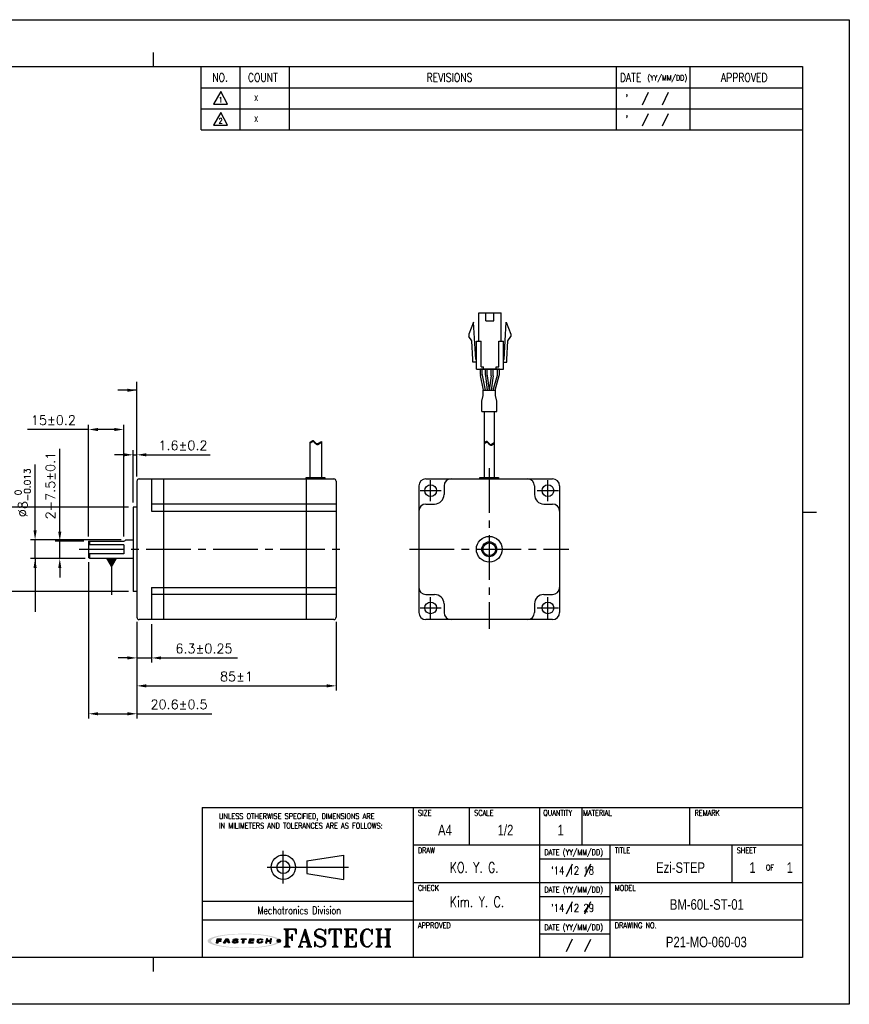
# Model space of a CAD drawing. Header units: millimetres. Extents: x 0 to 594, y 0 to 420.
# Tile 2 of 2: x 240 to 594, y 0 to 420. Entities that reach past the tile are written whole.
import ezdxf

# ---------------------------------------------------------------- set-up
doc = ezdxf.new("R2010")
doc.units = ezdxf.units.MM
doc.header["$PDSIZE"] = -1
doc.linetypes.add('CENTER2', pattern=[28.575, 19.05, -3.175, 3.175, -3.175])
doc.linetypes.add('HS', pattern=[0])
doc.layers.add('\\M+5B4D6\\M+5CAB5\\M+5CFDF', color=7, linetype='Continuous', lineweight=25)
for name, color, linetype in [('DIM', 3, 'Continuous'), ('LAYER_2', 1, 'Continuous'), ('LAYER_4', 3, 'Continuous'), ('SHEET', 1, 'Continuous')]:
    doc.layers.add(name, color=color, linetype=linetype)
doc.styles.add('SHB', font='romans.shx', dxfattribs={"width": 0.75, "bigfont": 'whgtxt.shx'})
doc.styles.add('SHEET1', font='ROMANS.SHX', dxfattribs={"width": 0.8, "height": 3})
doc.styles.add('SHEET2', font='txt', dxfattribs={"width": 0.8, "height": 3})
doc.styles.add('SHEET3', font='ROMANT.SHX', dxfattribs={"height": 3})
doc.styles.get("Standard").update_dxf_attribs({"font": 'txt.shx', "bigfont": 'whgtxt.shx'})
doc.dimstyles.new('ISO-25', dxfattribs={"dimtxt": 2.5, "dimasz": 2.5, "dimexe": 1.25, "dimexo": 0.625, "dimtad": 1, "dimtxsty": 'Standard', "dimcen": 2.5, "dimadec": 0, "dimazin": 0, "dimtfac": 1, "dimtmove": 0, "dimatfit": 3, "dimfxl": 0, "dimarcsym": 0})

# ---------------------------------------------------------------- blocks, each defined once
blk = doc.blocks.new('AI9-BLK2')
at = {"layer": 'LAYER_4'}
h = blk.add_hatch(color=12, dxfattribs=at)
edge = h.paths.add_edge_path()
edge.add_spline(control_points=[(66.5, 0), (66.5, -3.5), (61.3, -5.3), (58.7, -6.3), (52, -8.8), (44.8, -10), (37.7, -11), (17.3, -13.9), (-3.7, -14.1), (-24.3, -12.5), (-32.9, -11.8), (-41.6, -10.8), (-50, -8.9), (-54.9, -7.7), (-60.6, -6.4), (-64.7, -3.2), (-73, 3.4), (-52.4, 8.3), (-49.2, 9), (-40.6, 10.9), (-31.8, 11.9), (-23.1, 12.6), (-12.4, 13.4), (-1.5, 13.6), (9.2, 13.3), (19.1, 13), (29, 12.3), (38.8, 10.9), (45.7, 9.9), (52.7, 8.7), (59.3, 6.1), (61.8, 5.2), (66.5, 3.3), (66.5, 0), (66.6, -0.8), (73.6, -0.7), (73.6, 0), (73.5, 3.5), (68.7, 5.4), (66.1, 6.4), (59.6, 9), (52.6, 10.3), (45.8, 11.3), (24.9, 14.6), (3.4, 15.1), (-17.7, 14), (-27.4, 13.6), (-37.2, 12.7), (-46.8, 11.2), (-53.5, 10.1), (-60.4, 8.7), (-66.7, 6.1), (-69.1, 5.1), (-73.9, 3.1), (-73.6, -0.3), (-73.4, -3.7), (-68.1, -5.6), (-65.5, -6.6), (-58.9, -9.2), (-51.8, -10.4), (-44.8, -11.5), (-35, -13), (-25, -13.7), (-15.1, -14.2), (5.8, -15), (27.1, -14.4), (47.8, -11), (54.2, -9.9), (60.6, -8.6), (66.6, -6.1), (69.1, -5.1), (73.5, -3.2), (73.6, 0), (73.6, 0.8), (66.6, 0.9), (66.5, 0)], knot_values=[0, 0, 0, 0, 1, 1, 1, 2, 2, 2, 3, 3, 3, 4, 4, 4, 5, 5, 5, 6, 6, 6, 7, 7, 7, 8, 8, 8, 9, 9, 9, 10, 10, 10, 11, 11, 11, 12, 12, 12, 13, 13, 13, 14, 14, 14, 15, 15, 15, 16, 16, 16, 17, 17, 17, 18, 18, 18, 19, 19, 19, 20, 20, 20, 21, 21, 21, 22, 22, 22, 23, 23, 23, 24, 24, 24, 25, 25, 25, 25], degree=3, periodic=0)
blk = doc.blocks.new('AI9-BLK1')
at = {"layer": 'LAYER_4', "color": 7}
blk.add_blockref('AI9-BLK2', (0, 0), dxfattribs=at)
blk = doc.blocks.new('AI9-BLK3')
at = {"layer": 'LAYER_2'}
for points in [[(-55.6, -4.3), (-54.1, 4.2), (-45.8, 4.1), (-46, 2.8), (-51.9, 2.8), (-52.2, 0.7), (-46.8, 0.6), (-47, -0.8), (-52.4, -0.8), (-53.1, -4.3)], [(-41.4, -4.2), (-35.7, 4.2), (-32.1, 4.2), (-29.5, -4.1), (-32.2, -4.1), (-34.2, 2.7), (-38.7, -4.2)], [(-5.3, 4.2), (4.3, 4.1), (4.1, 2.7), (0.4, 2.7), (-0.8, -4.2), (-3.2, -4.2), (-2.1, 2.7), (-5.6, 2.7)], [(11.4, 4.2), (20, 4.1), (19.8, 2.8), (13.7, 2.8), (13.4, 0.8), (19, 0.7), (18.8, -0.6), (13.1, -0.6), (12.7, -2.7), (18.7, -2.8), (18.5, -4.2), (9.9, -4.2)], [(45, 4.2), (43.5, -4.1), (46, -4.2), (46.6, -0.6), (52.3, -0.7), (51.7, -4.2), (54.1, -4.2), (55.6, 4.2), (53.1, 4.2), (52.5, 0.8), (46.9, 0.8), (47.5, 4.2)]]:
    blk.add_hatch(color=12, dxfattribs=at).paths.add_polyline_path(points)
h = blk.add_hatch(color=12, dxfattribs=at)
edge = h.paths.add_edge_path()
edge.add_spline(control_points=[(-15.2, -1.5), (-15.2, -2.9), (-16.3, -2.9), (-17.5, -2.9), (-17.7, -2.9), (-18.2, -2.9), (-18.5, -2.9), (-20, -2.9), (-20.4, -2.7), (-20.4, -2.1), (-20.4, -1.9), (-20.4, -1.4), (-20.4, -1.4), (-20.4, -1.4), (-22.9, -1.4), (-22.9, -1.4), (-22.9, -1.4), (-22.9, -2.3), (-22.9, -2.5), (-22.9, -3.9), (-21.3, -4.3), (-19.8, -4.3), (-19.5, -4.3), (-17.1, -4.3), (-16.9, -4.3), (-14.1, -4.3), (-12.8, -3.1), (-12.8, -1.8), (-12.8, -1.7), (-12.8, -1.1), (-12.8, -1), (-12.8, 0.2), (-14.1, 0.7), (-16.1, 0.7), (-16.3, 0.7), (-17.5, 0.7), (-17.7, 0.7), (-19.1, 0.7), (-19.7, 0.9), (-19.6, 1.9), (-19.5, 2.9), (-18.4, 2.9), (-17.8, 2.9), (-17.6, 2.9), (-16.5, 2.9), (-16.2, 2.9), (-15, 2.9), (-14.8, 2.6), (-14.8, 2.3), (-14.8, 2.1), (-14.9, 1.7), (-14.9, 1.7), (-14.9, 1.7), (-12.3, 1.6), (-12.3, 1.6), (-12.3, 1.6), (-12.3, 2.6), (-12.3, 2.8), (-12.3, 3.9), (-14.1, 4.3), (-15.7, 4.3), (-16.8, 4.3), (-17.9, 4.3), (-18.2, 4.3), (-20.4, 4.3), (-22, 3.6), (-22.1, 2), (-22.1, 1.8), (-22.1, 1.3), (-22.1, 1.1), (-22.2, -0.1), (-20.7, -0.6), (-19.2, -0.6), (-19, -0.6), (-17.3, -0.7), (-17.1, -0.7), (-15.5, -0.7), (-15.2, -1.1), (-15.2, -1.5)], knot_values=[0, 0, 0, 0, 1, 1, 1, 2, 2, 2, 3, 3, 3, 4, 4, 4, 5, 5, 5, 6, 6, 6, 7, 7, 7, 8, 8, 8, 9, 9, 9, 10, 10, 10, 11, 11, 11, 12, 12, 12, 13, 13, 13, 14, 14, 14, 15, 15, 15, 16, 16, 16, 17, 17, 17, 18, 18, 18, 19, 19, 19, 20, 20, 20, 21, 21, 21, 22, 22, 22, 23, 23, 23, 24, 24, 24, 25, 25, 25, 26, 26, 26, 26], degree=3, periodic=0)
h = blk.add_hatch(color=12, dxfattribs=at)
edge = h.paths.add_edge_path()
edge.add_spline(control_points=[(35, 1.4), (35, 1.4), (37.4, 1.4), (37.4, 1.4), (37.4, 1.4), (37.5, 2), (37.5, 2.4), (37.5, 3.1), (37.3, 4.2), (34.5, 4.2), (34.2, 4.2), (32.2, 4.2), (31.6, 4.2), (28.5, 4.3), (27.4, 2.7), (27.2, 1.5), (27.1, 1), (26.8, -0.6), (26.7, -1.2), (26.5, -2.6), (26.6, -4.3), (30.1, -4.3), (30.5, -4.3), (31.7, -4.3), (32.2, -4.3), (34.9, -4.3), (36.6, -4), (36.9, -2.3), (36.9, -1.9), (37, -1.1), (37, -1.1), (37, -1.1), (34.6, -1.1), (34.6, -1.1), (34.6, -1.1), (34.6, -1.6), (34.6, -1.7), (34.4, -2.5), (33.8, -2.8), (32.5, -2.8), (32.2, -2.8), (31.2, -2.8), (30.8, -2.8), (29.4, -2.8), (29.1, -2.3), (29.2, -1.4), (29.2, -1), (29.5, 0.7), (29.5, 1.1), (29.8, 2.5), (30.7, 2.8), (31.7, 2.8), (32.2, 2.8), (33.4, 2.8), (33.7, 2.8), (34.7, 2.8), (35.1, 2.5), (35.1, 1.9), (35, 1.7), (35, 1.4), (35, 1.4)], knot_values=[0, 0, 0, 0, 1, 1, 1, 2, 2, 2, 3, 3, 3, 4, 4, 4, 5, 5, 5, 6, 6, 6, 7, 7, 7, 8, 8, 8, 9, 9, 9, 10, 10, 10, 11, 11, 11, 12, 12, 12, 13, 13, 13, 14, 14, 14, 15, 15, 15, 16, 16, 16, 17, 17, 17, 18, 18, 18, 19, 19, 19, 20, 20, 20, 20], degree=3, periodic=0)
at = {"layer": 'LAYER_2', "color": 12}
for points in [[(-55.6, -4.3), (-54.1, 4.2), (-45.8, 4.1), (-46, 2.8), (-51.9, 2.8), (-52.2, 0.7), (-46.8, 0.6), (-47, -0.8), (-52.4, -0.8), (-53.1, -4.3)], [(-41.4, -4.2), (-35.7, 4.2), (-32.1, 4.2), (-29.5, -4.1), (-32.2, -4.1), (-34.2, 2.7), (-38.7, -4.2)], [(-5.3, 4.2), (4.3, 4.1), (4.1, 2.7), (0.4, 2.7), (-0.8, -4.2), (-3.2, -4.2), (-2.1, 2.7), (-5.6, 2.7)], [(11.4, 4.2), (20, 4.1), (19.8, 2.8), (13.7, 2.8), (13.4, 0.8), (19, 0.7), (18.8, -0.6), (13.1, -0.6), (12.7, -2.7), (18.7, -2.8), (18.5, -4.2), (9.9, -4.2)], [(45, 4.2), (43.5, -4.1), (46, -4.2), (46.6, -0.6), (52.3, -0.7), (51.7, -4.2), (54.1, -4.2), (55.6, 4.2), (53.1, 4.2), (52.5, 0.8), (46.9, 0.8), (47.5, 4.2)]]:
    blk.add_lwpolyline(points, close=True, dxfattribs=at)
for points, knots in [([(-15.2, -1.5), (-15.2, -2.9), (-16.3, -2.9), (-17.5, -2.9), (-17.7, -2.9), (-18.2, -2.9), (-18.5, -2.9), (-20, -2.9), (-20.4, -2.7), (-20.4, -2.1), (-20.4, -1.9), (-20.4, -1.4), (-20.4, -1.4), (-20.4, -1.4), (-22.9, -1.4), (-22.9, -1.4), (-22.9, -1.4), (-22.9, -2.3), (-22.9, -2.5), (-22.9, -3.9), (-21.3, -4.3), (-19.8, -4.3), (-19.5, -4.3), (-17.1, -4.3), (-16.9, -4.3), (-14.1, -4.3), (-12.8, -3.1), (-12.8, -1.8), (-12.8, -1.7), (-12.8, -1.1), (-12.8, -1), (-12.8, 0.2), (-14.1, 0.7), (-16.1, 0.7), (-16.3, 0.7), (-17.5, 0.7), (-17.7, 0.7), (-19.1, 0.7), (-19.7, 0.9), (-19.6, 1.9), (-19.5, 2.9), (-18.4, 2.9), (-17.8, 2.9), (-17.6, 2.9), (-16.5, 2.9), (-16.2, 2.9), (-15, 2.9), (-14.8, 2.6), (-14.8, 2.3), (-14.8, 2.1), (-14.9, 1.7), (-14.9, 1.7), (-14.9, 1.7), (-12.3, 1.6), (-12.3, 1.6), (-12.3, 1.6), (-12.3, 2.6), (-12.3, 2.8), (-12.3, 3.9), (-14.1, 4.3), (-15.7, 4.3), (-16.8, 4.3), (-17.9, 4.3), (-18.2, 4.3), (-20.4, 4.3), (-22, 3.6), (-22.1, 2), (-22.1, 1.8), (-22.1, 1.3), (-22.1, 1.1), (-22.2, -0.1), (-20.7, -0.6), (-19.2, -0.6), (-19, -0.6), (-17.3, -0.7), (-17.1, -0.7), (-15.5, -0.7), (-15.2, -1.1), (-15.2, -1.5)], [0, 0, 0, 0, 1, 1, 1, 2, 2, 2, 3, 3, 3, 4, 4, 4, 5, 5, 5, 6, 6, 6, 7, 7, 7, 8, 8, 8, 9, 9, 9, 10, 10, 10, 11, 11, 11, 12, 12, 12, 13, 13, 13, 14, 14, 14, 15, 15, 15, 16, 16, 16, 17, 17, 17, 18, 18, 18, 19, 19, 19, 20, 20, 20, 21, 21, 21, 22, 22, 22, 23, 23, 23, 24, 24, 24, 25, 25, 25, 26, 26, 26, 26]), ([(35, 1.4), (35, 1.4), (37.4, 1.4), (37.4, 1.4), (37.4, 1.4), (37.5, 2), (37.5, 2.4), (37.5, 3.1), (37.3, 4.2), (34.5, 4.2), (34.2, 4.2), (32.2, 4.2), (31.6, 4.2), (28.5, 4.3), (27.4, 2.7), (27.2, 1.5), (27.1, 1), (26.8, -0.6), (26.7, -1.2), (26.5, -2.6), (26.6, -4.3), (30.1, -4.3), (30.5, -4.3), (31.7, -4.3), (32.2, -4.3), (34.9, -4.3), (36.6, -4), (36.9, -2.3), (36.9, -1.9), (37, -1.1), (37, -1.1), (37, -1.1), (34.6, -1.1), (34.6, -1.1), (34.6, -1.1), (34.6, -1.6), (34.6, -1.7), (34.4, -2.5), (33.8, -2.8), (32.5, -2.8), (32.2, -2.8), (31.2, -2.8), (30.8, -2.8), (29.4, -2.8), (29.1, -2.3), (29.2, -1.4), (29.2, -1), (29.5, 0.7), (29.5, 1.1), (29.8, 2.5), (30.7, 2.8), (31.7, 2.8), (32.2, 2.8), (33.4, 2.8), (33.7, 2.8), (34.7, 2.8), (35.1, 2.5), (35.1, 1.9), (35, 1.7), (35, 1.4), (35, 1.4)], [0, 0, 0, 0, 1, 1, 1, 2, 2, 2, 3, 3, 3, 4, 4, 4, 5, 5, 5, 6, 6, 6, 7, 7, 7, 8, 8, 8, 9, 9, 9, 10, 10, 10, 11, 11, 11, 12, 12, 12, 13, 13, 13, 14, 14, 14, 15, 15, 15, 16, 16, 16, 17, 17, 17, 18, 18, 18, 19, 19, 19, 20, 20, 20, 20])]:
    blk.add_open_spline(points, degree=3, knots=knots, dxfattribs=at)
blk = doc.blocks.new('*D9')
at = {"color": 8, "lineweight": -2}
for p, q in [((269.49, 245.19), (243.49, 245.19)), ((269.49, 199.61), (269.49, 247.19)), ((280.49, 245.19), (273.49, 245.19)), ((284.49, 199.61), (284.49, 247.19))]:
    blk.add_line(p, q, dxfattribs=at)
at = {"color": 8}
for points in [[(273.49, 245.86), (273.49, 244.52), (269.49, 245.19)], [(280.49, 245.86), (280.49, 244.52), (284.49, 245.19)]]:
    blk.add_solid(points, dxfattribs=at)
at = {"layer": 'Defpoints', "color": 0}
for p in [(284.49, 245.19), (269.49, 197.61), (284.49, 197.61)]:
    blk.add_point(p, dxfattribs=at)
at = {"color": 3, "insert": (254.49, 249.19), "char_height": 4, "attachment_point": 5}
blk.add_mtext('\\A1;15±0.2', dxfattribs=at)
blk = doc.blocks.new('*D10')
at = {"color": 8, "lineweight": -2}
for p, q in [((286.49, 212.11), (234.08, 212.11)), ((236.08, 180.11), (236.08, 208.11)), ((286.49, 176.11), (234.08, 176.11))]:
    blk.add_line(p, q, dxfattribs=at)
at = {"color": 8}
for points in [[(235.42, 208.11), (236.75, 208.11), (236.08, 212.11)], [(235.42, 180.11), (236.75, 180.11), (236.08, 176.11)]]:
    blk.add_solid(points, dxfattribs=at)
at = {"layer": 'Defpoints', "color": 0}
for p in [(236.08, 212.11), (288.49, 212.11), (288.49, 176.11)]:
    blk.add_point(p, dxfattribs=at)
at = {"color": 3, "insert": (230.82, 194.11), "char_height": 4, "attachment_point": 5, "rotation": 90}
blk.add_mtext('\\A1;%%C36{\\H2.800000;\\S 0^ -0.039;}', dxfattribs=at)
blk = doc.blocks.new('*D11')
at = {"color": 8, "lineweight": -2}
for p, q in [((288.49, 214.11), (288.49, 236.4)), ((290.09, 225.11), (290.09, 236.4)), ((284.49, 234.4), (280.49, 234.4)), ((288.49, 234.4), (290.09, 234.4)), ((294.09, 234.4), (321.43, 234.4))]:
    blk.add_line(p, q, dxfattribs=at)
at = {"color": 8}
for points in [[(284.49, 235.06), (284.49, 233.73), (288.49, 234.4)], [(294.09, 235.06), (294.09, 233.73), (290.09, 234.4)]]:
    blk.add_solid(points, dxfattribs=at)
at = {"layer": 'Defpoints', "color": 0}
for p in [(290.09, 234.4), (290.09, 223.11), (288.49, 212.11)]:
    blk.add_point(p, dxfattribs=at)
at = {"color": 3, "insert": (309.76, 238.4), "char_height": 4, "attachment_point": 5}
blk.add_mtext('\\A1;1.6±0.2', dxfattribs=at)
blk = doc.blocks.new('*D12')
at = {"color": 8, "lineweight": -2}
for p, q in [((290.09, 163.11), (290.09, 133.84)), ((375.09, 163.11), (375.09, 133.84)), ((294.09, 135.84), (371.09, 135.84))]:
    blk.add_line(p, q, dxfattribs=at)
at = {"color": 8}
for points in [[(294.09, 136.5), (294.09, 135.17), (290.09, 135.84)], [(371.09, 136.5), (371.09, 135.17), (375.09, 135.84)]]:
    blk.add_solid(points, dxfattribs=at)
at = {"layer": 'Defpoints', "color": 0}
for p in [(290.09, 165.11), (375.09, 165.11), (375.09, 135.84)]:
    blk.add_point(p, dxfattribs=at)
at = {"color": 3, "insert": (332.59, 139.84), "char_height": 4, "attachment_point": 5}
blk.add_mtext('\\A1;85±1', dxfattribs=at)
blk = doc.blocks.new('*D13')
at = {"color": 8, "lineweight": -2}
for p, q in [((257.21, 201.61), (257.21, 236.94)), ((267.49, 197.61), (255.21, 197.61)), ((257.21, 190.11), (257.21, 197.61)), ((267.99, 190.11), (255.21, 190.11)), ((257.21, 186.11), (257.21, 182.11))]:
    blk.add_line(p, q, dxfattribs=at)
at = {"color": 8}
for points in [[(256.54, 201.61), (257.88, 201.61), (257.21, 197.61)], [(256.54, 186.11), (257.88, 186.11), (257.21, 190.11)]]:
    blk.add_solid(points, dxfattribs=at)
at = {"layer": 'Defpoints', "color": 0}
for p in [(257.21, 197.61), (269.49, 197.61), (269.99, 190.11)]:
    blk.add_point(p, dxfattribs=at)
at = {"color": 3, "insert": (253.21, 221.27), "char_height": 4, "attachment_point": 5, "rotation": 90}
blk.add_mtext('\\A1;2-7.5±0.1', dxfattribs=at)
blk = doc.blocks.new('*D14')
at = {"color": 8, "lineweight": -2}
for p, q in [((246.68, 202.11), (246.68, 230.24)), ((283.36, 198.11), (244.68, 198.11)), ((246.68, 190.11), (246.68, 198.11)), ((267.99, 190.11), (244.68, 190.11)), ((246.68, 186.11), (246.68, 182.11))]:
    blk.add_line(p, q, dxfattribs=at)
at = {"color": 8}
for points in [[(246.01, 202.11), (247.35, 202.11), (246.68, 198.11)], [(246.01, 186.11), (247.35, 186.11), (246.68, 190.11)]]:
    blk.add_solid(points, dxfattribs=at)
at = {"layer": 'Defpoints', "color": 0}
for p in [(246.68, 198.11), (285.36, 198.11), (269.99, 190.11)]:
    blk.add_point(p, dxfattribs=at)
at = {"color": 3, "insert": (241.41, 218.17), "char_height": 4, "attachment_point": 5, "rotation": 90}
blk.add_mtext('\\A1;%%C8{\\H2.800000;\\S 0^ -0.013;}', dxfattribs=at)
blk = doc.blocks.new('*D15')
at = {"color": 8, "lineweight": -2}
for p, q in [((290.09, 163.11), (290.09, 145.75)), ((296.39, 162.11), (296.39, 145.75)), ((286.09, 147.75), (282.09, 147.75)), ((290.09, 147.75), (296.39, 147.75)), ((300.39, 147.75), (333.06, 147.75))]:
    blk.add_line(p, q, dxfattribs=at)
at = {"color": 8}
for points in [[(286.09, 148.42), (286.09, 147.08), (290.09, 147.75)], [(300.39, 148.42), (300.39, 147.08), (296.39, 147.75)]]:
    blk.add_solid(points, dxfattribs=at)
at = {"layer": 'Defpoints', "color": 0}
for p in [(290.09, 165.11), (296.39, 164.11), (290.09, 147.75)]:
    blk.add_point(p, dxfattribs=at)
at = {"color": 3, "insert": (318.73, 151.75), "char_height": 4, "attachment_point": 5}
blk.add_mtext('\\A1;6.3±0.25', dxfattribs=at)
blk = doc.blocks.new('*D16')
at = {"color": 8, "lineweight": -2}
for p, q in [((269.49, 188.61), (269.49, 121.93)), ((290.09, 163.11), (290.09, 121.93)), ((273.49, 123.93), (286.09, 123.93)), ((290.09, 123.93), (322.09, 123.93))]:
    blk.add_line(p, q, dxfattribs=at)
at = {"color": 8}
for points in [[(273.49, 124.6), (273.49, 123.26), (269.49, 123.93)], [(286.09, 124.6), (286.09, 123.26), (290.09, 123.93)]]:
    blk.add_solid(points, dxfattribs=at)
at = {"layer": 'Defpoints', "color": 0}
for p in [(269.49, 190.61), (290.09, 165.11), (269.49, 123.93)]:
    blk.add_point(p, dxfattribs=at)
at = {"color": 3, "insert": (308.09, 127.93), "char_height": 4, "attachment_point": 5}
blk.add_mtext('\\A1;20.6±0.5', dxfattribs=at)

msp = doc.modelspace()

# ---------------------------------------------------------------- hatches: boundary and pattern name
h = msp.add_hatch(color=1)
edge = h.paths.add_edge_path()
edge.add_arc((350.6547, 27.0526), 0.7263, 0, 360)

# ---------------------------------------------------------------- linework, layer by layer
at = {"color": 4}
for p, q in [((297, 406), (297, 400)), ((574, 210), (580, 210)), ((297, 20), (297, 14))]:
    msp.add_line(p, q, dxfattribs=at)
for p, q in [((435.9307, 282.9217), (435.9307, 294.9217)), ((438.9807, 291.5217), (438.9807, 294.9217)), ((442.3807, 291.5217), (442.3807, 294.9217)), ((445.4307, 282.9217), (445.4307, 294.9217)), ((433.6807, 290.9217), (431.6807, 285.9217)), ((434.6307, 275.1217), (433.6807, 290.9217)), ((446.7307, 275.1217), (447.6807, 290.9217)), ((447.6807, 290.9217), (449.6807, 285.9217)), ((431.6807, 285.9217), (431.6807, 284.9217)), ((449.6807, 285.9217), (449.6807, 284.9217)), ((432.9579, 282.9497), (431.6807, 284.9217)), ((433.4329, 275.0497), (432.9579, 282.9497)), ((434.9307, 270.9217), (434.9307, 282.9217)), ((436.9307, 271.9217), (436.9307, 282.9217)), ((444.4307, 271.9217), (444.4307, 282.9217)), ((446.4307, 270.9217), (446.4307, 282.9217)), ((447.9286, 275.0497), (448.4036, 282.9497)), ((448.4036, 282.9497), (449.6807, 284.9217)), ((433.4307, 273.9217), (433.4307, 275.1217)), ((447.9307, 273.9217), (447.9307, 275.1217)), ((436.6244, 268.642), (436.6244, 270.9217)), ((444.737, 270.9217), (436.6244, 270.9217)), ((437.4244, 268.7233), (437.4244, 270.9217)), ((437.9307, 270.9217), (437.9307, 271.9217)), ((443.4307, 270.9217), (443.4307, 271.9217)), ((443.937, 268.9143), (443.937, 270.9217)), ((444.737, 268.8036), (444.737, 270.9217)), ((437.9617, 261.9217), (436.6653, 268.24)), ((438.7784, 261.9217), (437.4653, 268.3213)), ((442.0428, 261.9217), (443.8619, 268.3714)), ((442.874, 261.9217), (444.6619, 268.2607)), ((438.2698, 252.9373), (438.2698, 224.6516)), ((442.5698, 252.9373), (442.5698, 224.6516)), ((363.8668, 239.6257), (364.8723, 240.3389)), ((363.8668, 239.2917), (364.8723, 240.0049)), ((363.8668, 239.6257), (363.8668, 224.6516)), ((364.8723, 240.3389), (365.1102, 240.4423)), ((364.8723, 240.0049), (365.1102, 240.1083)), ((365.1102, 240.4423), (365.3344, 240.4555)), ((365.1102, 240.1083), (365.3344, 240.1215)), ((365.3344, 240.4555), (365.4895, 240.3918)), ((365.3344, 240.1215), (365.4895, 240.0578)), ((365.4895, 240.3918), (365.6324, 240.2743)), ((365.4895, 240.0578), (365.6324, 239.9403)), ((365.6324, 240.2743), (365.7688, 240.1188)), ((365.6324, 239.9403), (365.7688, 239.7848)), ((365.7688, 240.1188), (365.9049, 239.9409)), ((365.7688, 239.7848), (365.9049, 239.6069)), ((365.9049, 239.9409), (366.0469, 239.7565)), ((365.9049, 239.6069), (366.0469, 239.4225)), ((366.0469, 239.7565), (366.2271, 239.5506)), ((366.0469, 239.4225), (366.2271, 239.2166)), ((366.2271, 239.5506), (366.4205, 239.3717)), ((367.2292, 239.1912), (368.8668, 240.1244)), ((367.2292, 238.8572), (368.8668, 239.7904)), ((368.8668, 240.1244), (368.8668, 224.6516)), ((438.2698, 239.5515), (438.9679, 240.0467)), ((438.2698, 239.2175), (438.9679, 239.7127)), ((438.9679, 240.0467), (439.2058, 240.15)), ((438.9679, 239.7127), (439.2058, 239.8161)), ((439.2058, 240.15), (439.43, 240.1632)), ((439.2058, 239.8161), (439.43, 239.8292)), ((439.43, 240.1632), (439.5851, 240.0996)), ((439.43, 239.8292), (439.5851, 239.7656)), ((439.5851, 240.0996), (439.728, 239.982)), ((439.5851, 239.7656), (439.728, 239.648)), ((439.728, 239.982), (439.8644, 239.8265)), ((439.728, 239.648), (439.8644, 239.4925)), ((439.8644, 239.8265), (440.0005, 239.6486)), ((439.8644, 239.4925), (440.0005, 239.3146)), ((440.0005, 239.6486), (440.1425, 239.4642)), ((440.1425, 239.4642), (440.3227, 239.2583)), ((441.3248, 238.899), (442.5698, 239.6085)), ((366.2271, 239.2166), (366.4205, 239.0377)), ((366.4205, 239.3717), (366.6234, 239.234)), ((366.4205, 239.0377), (366.6234, 238.9)), ((366.6234, 239.234), (366.8329, 239.1517)), ((366.6234, 238.9), (366.8329, 238.8177)), ((366.8329, 239.1517), (367.0458, 239.1391)), ((366.8329, 238.8177), (367.0458, 238.8051)), ((367.0458, 239.1391), (367.2292, 239.1912)), ((367.0458, 238.8051), (367.2292, 238.8572)), ((440.0005, 239.3146), (440.1425, 239.1302)), ((440.1425, 239.1302), (440.3227, 238.9243)), ((440.3227, 239.2583), (440.5161, 239.0794)), ((440.3227, 238.9243), (440.5161, 238.7454)), ((440.5161, 239.0794), (440.719, 238.9417)), ((440.5161, 238.7454), (440.719, 238.6077)), ((440.719, 238.9417), (440.9285, 238.8594)), ((440.719, 238.6077), (440.9285, 238.5254)), ((440.9285, 238.8594), (441.1414, 238.8468)), ((440.9285, 238.5254), (441.1414, 238.5128)), ((441.1414, 238.8468), (441.3248, 238.899)), ((441.1414, 238.5128), (441.3248, 238.565)), ((441.3248, 238.565), (442.5698, 239.2745)), ((290.0919, 223.1073), (290.0919, 165.1073)), ((291.0919, 224.1073), (301.3919, 224.1073)), ((296.3919, 224.1073), (296.3919, 210.4073)), ((301.3919, 224.1073), (301.3919, 164.1073)), ((301.3919, 224.1073), (347.4091, 224.1073)), ((347.4091, 224.1073), (349.8206, 224.1073)), ((349.8206, 224.1073), (374.0919, 224.1073)), ((362.2919, 224.1073), (362.2919, 164.1073)), ((362.2919, 224.1073), (374.0919, 224.1073)), ((375.0919, 223.1073), (375.0919, 165.1073)), ((413.4198, 224.1073), (467.4198, 224.1073)), ((410.4198, 221.1073), (410.4198, 167.1073)), ((470.4198, 221.1073), (470.4198, 167.1073)), ((288.4919, 212.1073), (288.4919, 176.1073)), ((290.0919, 212.1073), (288.4919, 212.1073)), ((347.4091, 213.4073), (296.3919, 213.4073)), ((296.3919, 210.4073), (347.4091, 210.4073)), ((349.8206, 213.4073), (347.4091, 213.4073)), ((347.4091, 210.4073), (349.8206, 210.4073)), ((375.0919, 213.4073), (349.8206, 213.4073)), ((349.8206, 210.4073), (375.0919, 210.4073)), ((269.4919, 197.6073), (269.4919, 190.6073)), ((269.9919, 196.0438), (269.9919, 197.6073)), ((284.4919, 196.0438), (284.4919, 192.1708)), ((269.9919, 190.1073), (269.4919, 190.6073)), ((269.9919, 190.1073), (269.9919, 192.1708)), ((288.4919, 190.1073), (269.9919, 190.1073)), ((296.3919, 177.8073), (296.3919, 164.1073)), ((296.3919, 177.8073), (347.4091, 177.8073)), ((347.4091, 177.8073), (349.8206, 177.8073)), ((349.8206, 177.8073), (375.0919, 177.8073)), ((290.0919, 176.1073), (288.4919, 176.1073)), ((347.4091, 174.8073), (296.3919, 174.8073)), ((349.8206, 174.8073), (347.4091, 174.8073)), ((375.0919, 174.8073), (349.8206, 174.8073)), ((301.3919, 164.1073), (291.0919, 164.1073)), ((347.4091, 164.1073), (301.3919, 164.1073)), ((349.8206, 164.1073), (347.4091, 164.1073)), ((374.0919, 164.1073), (349.8206, 164.1073)), ((467.4198, 164.1073), (413.4198, 164.1073))]:
    msp.add_line(p, q)
at = {"color": 0}
for p, q in [((438.7606, 268.3272), (438.7606, 270.9217)), ((439.5606, 268.3801), (439.5606, 270.9217)), ((441.2606, 268.3801), (441.2606, 270.9217)), ((442.0606, 268.3272), (442.0606, 270.9217)), ((438.778, 268.0636), (439.5945, 261.9217)), ((439.578, 268.1166), (440.4015, 261.9217)), ((441.2431, 268.1166), (440.4197, 261.9217)), ((442.0431, 268.0636), (441.2267, 261.9217)), ((437.82, 261.9217), (443.0193, 261.9217)), ((437.82, 259.673), (437.82, 261.9217)), ((443.0193, 259.673), (443.0193, 261.9217)), ((437.2, 257.3484), (437.82, 259.673)), ((437.2, 252.9373), (437.2, 257.3484)), ((443.6397, 257.3471), (443.0193, 259.673)), ((443.6397, 252.9373), (443.6397, 257.3471)), ((437.2, 252.9373), (443.6397, 252.9373))]:
    msp.add_line(p, q, dxfattribs=at)
at = {"color": 1, "linetype": 'CENTER2'}
for p, q in [((440.4198, 228.6516), (440.4198, 160.1073)), ((415.4198, 214.6073), (415.4198, 223.6073)), ((465.4198, 214.6073), (465.4198, 223.6073)), ((410.9198, 219.1073), (419.9198, 219.1073)), ((460.9198, 219.1073), (469.9198, 219.1073)), ((265.4919, 194.1073), (379.0919, 194.1073)), ((406.4198, 194.1073), (474.4198, 194.1073)), ((415.4198, 164.6073), (415.4198, 173.6073)), ((465.4198, 164.6073), (465.4198, 173.6073)), ((410.9198, 169.1073), (419.9198, 169.1073)), ((460.9198, 169.1073), (469.9198, 169.1073))]:
    msp.add_line(p, q, dxfattribs=at)
at = {"ltscale": 0.3}
for p, q in [((421.1198, 221.1073), (421.1198, 217.4073)), ((459.7198, 221.1073), (459.7198, 217.4073)), ((413.4198, 213.4073), (417.1198, 213.4073)), ((463.7198, 213.4073), (467.4198, 213.4073)), ((269.4919, 197.6073), (284.4919, 197.6073)), ((285.358, 198.1073), (288.4919, 198.1073)), ((413.4198, 174.8073), (417.1198, 174.8073)), ((463.7198, 174.8073), (467.4198, 174.8073)), ((421.1198, 170.8073), (421.1198, 167.1073)), ((459.7198, 170.8073), (459.7198, 167.1073))]:
    msp.add_line(p, q, dxfattribs=at)
at = {"color": 0, "linetype": 'HS'}
for p, q in [((284.4919, 196.0438), (269.4919, 196.0438)), ((284.4919, 192.1708), (269.4919, 192.1708))]:
    msp.add_line(p, q, dxfattribs=at)
at = {"color": 6}
msp.add_lwpolyline([(0, 420), (594, 420), (594, 0), (0, 0)], close=True, dxfattribs=at)
at = {"color": 4}
msp.add_lwpolyline([(20, 400), (574, 400), (574, 20), (20, 20)], close=True, dxfattribs=at)
for points in [[(435.9307, 294.9217), (445.4307, 294.9217)], [(438.9807, 291.5217), (442.3807, 291.5217)], [(434.9307, 282.9217), (436.9307, 282.9217)], [(444.4307, 282.9217), (446.4307, 282.9217)], [(434.9307, 273.9217), (433.4307, 273.9217)], [(434.9307, 273.9217), (433.4307, 273.9217)], [(434.9307, 275.1217), (434.6307, 275.1217)], [(446.4307, 275.1217), (446.7307, 275.1217)], [(446.4307, 273.9217), (447.9307, 273.9217)], [(446.4307, 273.9217), (447.9307, 273.9217)], [(434.9307, 270.9217), (446.4307, 270.9217)], [(436.9307, 271.9217), (437.9307, 271.9217)], [(443.4307, 271.9217), (444.4307, 271.9217)]]:
    msp.add_lwpolyline(points)
for centre, radius in [((415.4198, 219.1073), 2.5), ((465.4198, 219.1073), 2.5), ((440.4198, 194.1073), 5.5), ((440.4198, 194.1073), 3.175), ((440.4198, 194.1073), 2.6898), ((415.4198, 169.1073), 2.5), ((465.4198, 169.1073), 2.5)]:
    msp.add_circle(centre, radius)
at = {"color": 1}
msp.add_circle((350.6547, 27.0526), 0.7263, dxfattribs=at)
for centre, radius, start, end in [((441.937, 268.9143), 2, 344.249037, 0), ((442.737, 268.8036), 2, 344.249037, 0), ((438.6244, 268.642), 2, 180, 191.595436), ((439.4244, 268.7233), 2, 180, 191.595436), ((291.0919, 223.1073), 1, 90, 180), ((374.0919, 223.1073), 1, 0, 90), ((284.4919, 198.6073), 1, 270, 330), ((291.0919, 165.1073), 1, 180, 270), ((374.0919, 165.1073), 1, 270, 0)]:
    msp.add_arc(centre, radius, start, end)
at = {"color": 0}
for centre, start, end in [((440.7606, 268.3272), 180, 187.571875), ((441.5606, 268.3801), 180, 187.571875), ((439.2606, 268.3801), 352.428125, 0), ((440.0606, 268.3272), 352.428125, 0)]:
    msp.add_arc(centre, 2, start, end, dxfattribs=at)
at = {"ltscale": 0.3}
for centre, radius, start, end in [((413.4198, 221.1073), 3, 90, 180), ((424.1198, 221.1073), 3, 90, 180), ((456.7198, 221.1073), 3, 0, 90), ((467.4198, 221.1073), 3, 0, 90), ((417.1198, 217.4073), 4, 270, 0), ((463.7198, 217.4073), 4, 180, 270), ((413.4198, 210.4073), 3, 90, 180), ((467.4198, 210.4073), 3, 0, 90), ((413.4198, 177.8073), 3, 180, 270), ((467.4198, 177.8073), 3, 270, 0), ((417.1198, 170.8073), 4, 0, 90), ((463.7198, 170.8073), 4, 90, 180), ((413.4198, 167.1073), 3, 180, 270), ((424.1198, 167.1073), 3, 180, 270), ((456.7198, 167.1073), 3, 270, 0), ((467.4198, 167.1073), 3, 270, 0)]:
    msp.add_arc(centre, radius, start, end, dxfattribs=at)
at = {"layer": '\\M+5B4D6\\M+5CAB5\\M+5CFDF'}
for p, q in [((362.2919, 224.6516), (370.2933, 224.6516)), ((362.2919, 224.1073), (362.2919, 224.6516)), ((370.2933, 224.6516), (370.2933, 224.1073)), ((436.4191, 224.6516), (444.4205, 224.6516)), ((436.4191, 224.1073), (436.4191, 224.6516)), ((444.4205, 224.6516), (444.4205, 224.1073))]:
    msp.add_line(p, q, dxfattribs=at)
at = {"layer": 'DIM', "color": 8}
msp.add_line((290.0919, 236.3978), (290.0919, 265.554), dxfattribs=at)
at = {"layer": 'SHEET', "color": 7}
for p, q in [((317.5, 373), (317.5, 400)), ((317.5, 373), (574, 373)), ((318, 84), (574, 84)), ((318, 84), (318, 20)), ((408, 84), (408, 20)), ((318, 44), (408, 44))]:
    msp.add_line(p, q, dxfattribs=at)
at = {"layer": 'SHEET'}
for p, q in [((334, 400), (334, 373)), ((355, 400), (355, 373)), ((494.5, 400), (494.5, 373)), ((526, 400), (526, 373)), ((317.5, 391), (574, 391)), ((508.2099, 388.911), (505.7077, 383.5959)), ((516.7362, 388.9028), (514.2339, 383.5877)), ((317.5, 382), (574, 382)), ((508.2099, 379.911), (505.7077, 374.5959)), ((516.7362, 379.9028), (514.2339, 374.5877)), ((432, 68), (432, 84)), ((462, 20), (462, 84)), ((480, 68), (480, 84)), ((526, 68), (526, 84)), ((408, 68), (574, 68)), ((492, 20), (492, 68)), ((544, 52), (544, 68)), ((352.5683, 51.5766), (352.5683, 65.4032)), ((362.5679, 61.2059), (378.2463, 63.6749)), ((378.2463, 63.6749), (378.2463, 53.3049)), ((362.5679, 61.2059), (362.5679, 55.774)), ((462, 62), (492, 62)), ((475.7601, 59.723), (473.2579, 54.4078)), ((483.5984, 59.7148), (481.0961, 54.3996)), ((345.655, 58.4899), (380.345, 58.4899)), ((362.5679, 55.774), (378.2463, 53.3049)), ((408, 52), (574, 52)), ((462, 46), (492, 46)), ((475.7601, 43.723), (473.2579, 38.4078)), ((483.5984, 43.7148), (481.0961, 38.3996)), ((318, 36), (574, 36)), ((462, 30), (492, 30)), ((475.7601, 27.723), (473.2579, 22.4078)), ((483.5984, 27.7148), (481.0961, 22.3996))]:
    msp.add_line(p, q, dxfattribs=at)
at = {"layer": 'SHEET', "color": 1, "linetype": 'Continuous'}
for p, q in [((325.9146, 389.416), (322.7394, 384.0064)), ((328.737, 384.0064), (325.9146, 389.416)), ((322.7394, 384.0064), (328.737, 384.0064)), ((325.9146, 380.416), (322.7394, 375.0064)), ((328.737, 375.0064), (325.9146, 380.416)), ((322.7394, 375.0064), (328.737, 375.0064))]:
    msp.add_line(p, q, dxfattribs=at)
at = {"layer": 'SHEET'}
for radius in [5.185, 2.7159]:
    msp.add_circle((352.5683, 58.4899), radius, dxfattribs=at)

# ---------------------------------------------------------------- block references
at = {"layer": 'LAYER_2', "color": 7, "lineweight": 5, "xscale": 0.2116800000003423, "yscale": 0.2116800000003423, "zscale": 0.2116800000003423}
msp.add_blockref('AI9-BLK3', (335.8075, 27.0236), dxfattribs=at)
at = {"layer": 'LAYER_4', "color": 7, "lineweight": 5, "xscale": 0.2116800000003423, "yscale": 0.2116800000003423, "zscale": 0.2116800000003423}
msp.add_blockref('AI9-BLK1', (335.8244, 27.0474), dxfattribs=at)

# ---------------------------------------------------------------- texts
at = {"layer": 'DIM', "color": 3, "style": 'SHB', "width": 0.75}
for s, p in [('KO. Y. G.', (423.6103, 56.1279)), ('Kim. Y. C.', (423.6103, 41.4726))]:
    msp.add_text(s, height=4.5, dxfattribs=at).set_placement(p)
at = {"layer": 'SHEET'}
for s, height, style, width, p in [('NO.', 3.6, 'SHEET1', 0.8, (322.256, 393.5466)), ('COUNT', 3.6, 'SHEET1', 0.8, (337.4711, 393.5466)), ('DATE', 3.6, 'SHEET1', 0.8, (496.1592, 393.5466)), ('(YY/MM/DD)', 2.25, 'SHEET1', 0.8, (507.8838, 394.0859)), ('APPROVED', 3.6, 'SHEET1', 0.8, (539.2502, 393.5466)), ('1', 2.25, 'SHEET1', 0.8, (324.9764, 384.746)), ('X', 2.25, 'SHEET1', 0.8, (340.1186, 385.3874)), ("'", 3.6, 'SHEET1', 0.8, (498.4958, 384.5633)), ('2', 2.25, 'SHEET1', 0.8, (324.9764, 375.746)), ('X', 2.25, 'SHEET1', 0.8, (340.1186, 376.3874)), ("'", 3.6, 'SHEET1', 0.8, (498.4958, 375.5633)), ('UNLESS OTHERWISE SPECIFIED, DIMENSIONS ARE', 2.4, 'SHEET1', 0.8, (325.11, 79.0458)), ('SIZE', 2.4, 'SHEET1', 0.8, (409.9793, 80.4604)), ('SCALE', 2.4, 'SHEET1', 0.8, (433.9793, 80.4604)), ('QUANTITY', 2.4, 'SHEET1', 0.8, (463.4591, 80.4604)), ('MATERIAL', 2.4, 'SHEET1', 0.8, (480.4793, 80.4604)), ('REMARK', 2.4, 'SHEET1', 0.8, (527.9793, 80.4604)), ('IN MILIMETERS AND TOLERANCES ARE AS FOLLOWS:', 2.4, 'SHEET1', 0.8, (325.11, 74.9652)), ('DRAW', 2.4, 'SHEET1', 0.8, (409.9793, 64.4604)), ('DATE (YY/MM/DD)', 2.4, 'SHEET1', 0.8, (463.9277, 63.6818)), ('TITLE', 2.4, 'SHEET1', 0.8, (493.9793, 64.4604)), ('SHEET', 2.4, 'SHEET1', 0.8, (545.9793, 64.4604)), ('OF', 2.4, 'SHEET1', 0.8, (558.4154, 57.1091)), ('CHECK', 2.4, 'SHEET1', 0.8, (409.9793, 48.4604)), ('MODEL', 2.4, 'SHEET1', 0.8, (493.9793, 48.4604)), ('DATE (YY/MM/DD)', 2.4, 'SHEET1', 0.8, (463.9277, 47.6818)), ('Mechatronics Division', 3.3, 'SHEET3', 0.75, (341.5385, 38.3956)), ('APPROVED', 2.4, 'SHEET1', 0.8, (409.9793, 32.4604)), ('DATE (YY/MM/DD)', 2.4, 'SHEET1', 0.8, (463.9277, 31.6818)), ('DRAWING NO.', 2.4, 'SHEET1', 0.8, (493.9793, 32.4604))]:
    msp.add_text(s, height=height, dxfattribs=dict(at, style=style, width=width)).set_placement(p)
at = {"layer": 'SHEET', "color": 7, "width": 0.8}
for s, height, style, p in [('REVISIONS', 3.6, 'SHEET1', (413.7181, 393.5466)), ('A4', 4.5, 'SHEET2', (418.5726, 72.0681)), ('1/2', 4.5, 'SHEET2', (443.9918, 72.0681)), ('1', 4.5, 'SHEET2', (469.5531, 72.0681)), ('Ezi-STEP', 4.5, 'SHEET2', (511.5676, 56.0681)), ('1', 4.5, 'SHEET2', (551.3623, 56.0681)), ('1', 4.5, 'SHEET2', (567.2783, 56.0681)), ('BM-60L-ST-01', 4.5, 'SHEET2', (517.4506, 40.3335)), ('P21-MO-060-03', 4.5, 'SHEET2', (515.7638, 24.3335))]:
    msp.add_text(s, height=height, dxfattribs=dict(at, style=style)).set_placement(p)
at = {"layer": 'SHEET', "color": 3, "style": 'SHEET1', "width": 0.8}
for s, p in [("'14 12 18", (466.7638, 55.4207)), ("'14 12 29", (466.7638, 39.4207))]:
    msp.add_text(s, height=3.3, dxfattribs=at).set_placement(p)
at = {"layer": 'SHEET', "color": 7, "style": 'SHEET3'}
msp.add_text('FASTECH', height=7.5, dxfattribs=at).set_placement((352.21, 24.5201))

# ---------------------------------------------------------------- dimensions: what is measured, and where the dimension line sits
for base, p1, p2, override, picture, middle in [((284.4919, 245.1898), (269.4919, 197.6073), (284.4919, 197.6073), {"dimscale": 2, "dimtxt": 2, "dimasz": 2, "dimexe": 1, "dimexo": 1, "dimgap": 1, "dimdec": 3, "dimzin": 9, "dimdsep": 46, "dimcen": 0, "dimclrd": 8, "dimclre": 8, "dimclrt": 3, "dimadec": 3, "dimazin": 2, "dimtol": 1, "dimtp": 0.2, "dimtm": 0.2, "dimtdec": 3, "dimfxl": 0.6, "dimtolj": 1, "dimtzin": 9, "dimarcsym": 1}, '*D9', (254.4919, 245.1898)), ((269.4919, 123.9298), (290.0919, 165.1073), (269.4919, 190.6073), {"dimscale": 2, "dimtxt": 2, "dimasz": 2, "dimexe": 1, "dimexo": 1, "dimgap": 1, "dimdec": 3, "dimzin": 9, "dimdsep": 46, "dimcen": 0, "dimclrd": 8, "dimclre": 8, "dimclrt": 3, "dimadec": 3, "dimazin": 2, "dimtol": 1, "dimtp": 0.5, "dimtm": 0.5, "dimtdec": 3, "dimfxl": 0.6, "dimtolj": 1, "dimtzin": 9, "dimarcsym": 1}, '*D16', (308.0919, 123.9298)), ((290.0919, 147.7485), (296.3919, 164.1073), (290.0919, 165.1073), {"dimscale": 2, "dimtxt": 2, "dimasz": 2, "dimexe": 1, "dimexo": 1, "dimgap": 1, "dimdec": 3, "dimzin": 9, "dimdsep": 46, "dimcen": 0, "dimclrd": 8, "dimclre": 8, "dimclrt": 3, "dimadec": 3, "dimazin": 2, "dimtol": 1, "dimtp": 0.25, "dimtm": 0.25, "dimtdec": 3, "dimfxl": 0.6, "dimtolj": 1, "dimtzin": 9, "dimarcsym": 1}, '*D15', (318.7253, 147.7485))]:
    dim = msp.add_linear_dim(base=base, p1=p1, p2=p2, dimstyle='ISO-25', override=override)
    dim.commit()
    dim.dimension.update_dxf_attribs({"geometry": picture, "text_midpoint": middle, "dimtype": 160})
for base, p1, p2, override, picture, middle in [((290.0919, 234.3978), (288.4919, 212.1073), (290.0919, 223.1073), {"dimscale": 2, "dimtxt": 2, "dimasz": 2, "dimexe": 1, "dimexo": 1, "dimgap": 1, "dimdec": 3, "dimzin": 9, "dimdsep": 46, "dimcen": 0, "dimclrd": 8, "dimclre": 8, "dimclrt": 3, "dimadec": 3, "dimazin": 2, "dimtol": 1, "dimtp": 0.2, "dimtm": 0.2, "dimtdec": 3, "dimfxl": 0.6, "dimtolj": 1, "dimtzin": 9, "dimarcsym": 1}, '*D11', (309.7586, 238.3978)), ((375.0919, 135.8353), (290.0919, 165.1073), (375.0919, 165.1073), {"dimscale": 2, "dimtxt": 2, "dimasz": 2, "dimexe": 1, "dimexo": 1, "dimgap": 1, "dimdec": 3, "dimzin": 9, "dimdsep": 46, "dimcen": 0, "dimclrd": 8, "dimclre": 8, "dimclrt": 3, "dimadec": 3, "dimazin": 2, "dimtol": 1, "dimtp": 1, "dimtm": 1, "dimtdec": 3, "dimfxl": 0.6, "dimtolj": 1, "dimtzin": 9, "dimarcsym": 1}, '*D12', (332.5919, 139.8353))]:
    dim = msp.add_linear_dim(base=base, p1=p1, p2=p2, dimstyle='ISO-25', override=override)
    dim.commit()
    dim.dimension.update_dxf_attribs({"geometry": picture, "text_midpoint": middle})
for base, p1, p2, text, override, picture, middle in [((257.2101, 197.6073), (269.9919, 190.1073), (269.4919, 197.6073), '2-<>', {"dimscale": 2, "dimtxt": 2, "dimasz": 2, "dimexe": 1, "dimexo": 1, "dimgap": 1, "dimdec": 3, "dimzin": 9, "dimdsep": 46, "dimcen": 0, "dimclrd": 8, "dimclre": 8, "dimclrt": 3, "dimadec": 3, "dimazin": 2, "dimtol": 1, "dimtp": 0.1, "dimtm": 0.1, "dimtdec": 3, "dimfxl": 0.6, "dimtolj": 1, "dimtzin": 9, "dimarcsym": 1}, '*D13', (253.2101, 221.274)), ((246.6802, 198.1073), (269.9919, 190.1073), (285.358, 198.1073), '%%C<>', {"dimscale": 2, "dimtxt": 2, "dimasz": 2, "dimexe": 1, "dimexo": 1, "dimgap": 1, "dimdec": 3, "dimzin": 9, "dimdsep": 46, "dimcen": 0, "dimclrd": 8, "dimclre": 8, "dimclrt": 3, "dimadec": 3, "dimazin": 2, "dimtol": 1, "dimlim": 0, "dimtm": 0.013, "dimtfac": 0.7, "dimtdec": 3, "dimfxl": 0.6, "dimtolj": 1, "dimtzin": 9, "dimarcsym": 1}, '*D14', (241.4135, 218.174)), ((236.0836, 212.1073), (288.4919, 176.1073), (288.4919, 212.1073), '%%C<>', {"dimscale": 2, "dimtxt": 2, "dimasz": 2, "dimexe": 1, "dimexo": 1, "dimgap": 1, "dimdec": 3, "dimzin": 9, "dimdsep": 46, "dimcen": 0, "dimclrd": 8, "dimclre": 8, "dimclrt": 3, "dimadec": 3, "dimazin": 2, "dimtol": 1, "dimtm": 0.039, "dimtfac": 0.7, "dimtdec": 3, "dimfxl": 0.6, "dimtolj": 1, "dimtzin": 9, "dimarcsym": 1}, '*D10', (230.8169, 194.1073))]:
    dim = msp.add_linear_dim(base=base, p1=p1, p2=p2, angle=90, text=text, dimstyle='ISO-25', override=override)
    dim.commit()
    dim.dimension.update_dxf_attribs({"geometry": picture, "text_midpoint": middle})

# ---------------------------------------------------------------- leaders
for points, override in [([(290.0919, 261.9332), (281.9819, 261.9332)], {"dimscale": 2, "dimtxt": 2, "dimasz": 2, "dimexe": 1, "dimexo": 1, "dimgap": 1, "dimdec": 3, "dimzin": 9, "dimdsep": 46, "dimcen": 0, "dimclrd": 8, "dimclre": 8, "dimclrt": 3, "dimadec": 3, "dimazin": 2, "dimtdec": 3, "dimfxl": 0.6, "dimtolj": 1, "dimtzin": 1, "dimarcsym": 1}), ([(246.6802, 190.1073), (246.6802, 167.3987)], {"dimscale": 2, "dimtxt": 2, "dimasz": 2, "dimexe": 1, "dimexo": 1, "dimgap": 1, "dimtad": 0, "dimdec": 3, "dimzin": 9, "dimdsep": 46, "dimcen": 0, "dimclrd": 8, "dimclre": 8, "dimclrt": 3, "dimadec": 3, "dimazin": 2, "dimtdec": 3, "dimfxl": 0.6, "dimtolj": 1, "dimtzin": 1, "dimarcsym": 1}), ([(279.2919, 190.1073), (279.2919, 174.6448)], {"dimscale": 2, "dimtxt": 2, "dimasz": 2, "dimexe": 1, "dimexo": 1, "dimgap": 1, "dimtad": 0, "dimdec": 3, "dimzin": 9, "dimdsep": 46, "dimcen": 0, "dimclrd": 8, "dimclre": 8, "dimclrt": 3, "dimadec": 3, "dimazin": 2, "dimtdec": 3, "dimldrblk": 'DatumFilled', "dimfxl": 0.6, "dimtolj": 1, "dimtzin": 1, "dimarcsym": 1})]:
    msp.add_leader(points, dimstyle='ISO-25', override=override)

doc.saveas('drawing.dxf')
